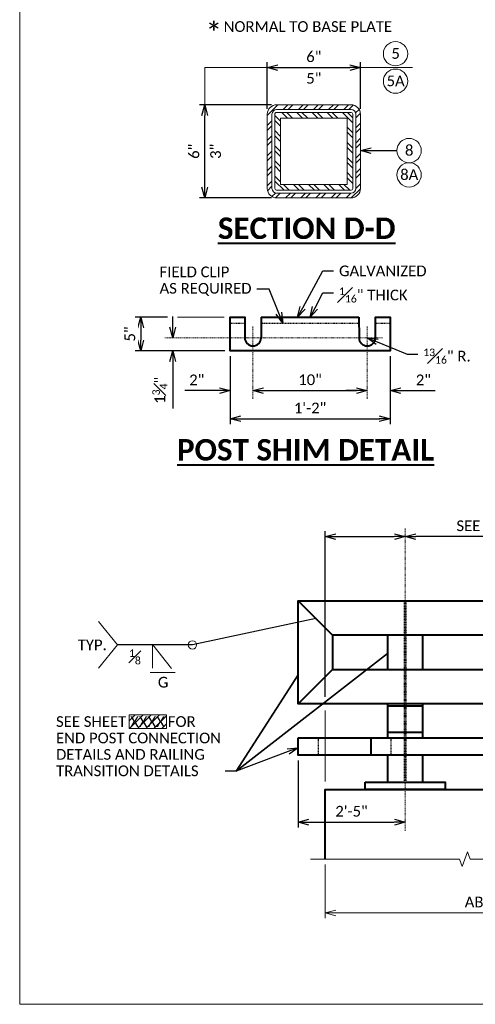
# Model space of a CAD drawing. Extents: x -497 to 705, y 46 to 361.
# Tile 1 of 18: x -65 to 14, y 46 to 218. Entities that reach past the tile are written whole.
import ezdxf
from ezdxf import colors
from ezdxf.entities.mleader import LeaderData, LeaderLine
from ezdxf.enums import TextEntityAlignment as Align
from ezdxf.math import Vec2, Vec3

# ---------------------------------------------------------------- set-up
doc = ezdxf.new("R2010")
doc.units = 0
doc.header["$MEASUREMENT"] = 0
doc.linetypes.add('Wisdot2', pattern=[0.125, 0.0625, -0.0625])
doc.linetypes.add('Wisdot4', pattern=[0.28125, 0.125, -0.0625, 0.03125, -0.0625])
for name, color, linetype, lineweight in [('B_ANNO_BREAK', 7, 'Continuous', 18), ('B_ANNO_DIM', 7, 'Continuous', 18), ('B_ANNO_SYMB', 7, 'Continuous', 18), ('B_ANNO_TEXT', 7, 'Continuous', 18), ('B_ANNO_TEXT_TITLE', 7, 'Continuous', 40), ('B_CNTR', 1, 'Wisdot4', 18), ('B_CONC_PPT', 12, 'Continuous', 40), ('B_DETAIL_HIDDEN', 7, 'Wisdot2', 25), ('B_DETAIL_OBJ', 7, 'Continuous', 40), ('B_STEEL', 92, 'Continuous', 18)]:
    doc.layers.add(name, color=color, linetype=linetype, lineweight=lineweight)
doc.layers.add('B_ANNO_DESIGN_NOTES', color=1, linetype='Continuous', lineweight=18, true_color=0xff0000)
doc.layers.add('B_ANNO_NOPLOT', color=47, linetype='Continuous', lineweight=18, plot=False)
doc.styles.add('Annotative', font='calibri.ttf', dxfattribs={"height": 0.0625})
doc.styles.get("Standard").update_dxf_attribs({"font": 'calibri.ttf'})
doc.styles.add('Title', font='calibrib.ttf', dxfattribs={"height": 0.125})
doc.dimstyles.new('Annotative', dxfattribs={"dimscale": 0, "dimtxt": 0.0625, "dimasz": 0.0625, "dimexe": 0.03125, "dimexo": 0.03125, "dimgap": 0.03125, "dimtad": 1, "dimdec": 3, "dimzin": 3, "dimdsep": 46, "dimlunit": 4, "dimtxsty": 'Standard', "dimblk": 'OPEN30', "dimcen": 0.03125, "dimaunit": 1, "dimadec": 0, "dimazin": 3, "dimtfac": 0.75, "dimtdec": 3, "dimtofl": 0, "dimtmove": 0, "dimatfit": 3, "dimldrblk": 'OPEN30', "dimfxl": 1, "dimtfill": 1, "dimfrac": 1, "dimtolj": 1, "dimtzin": 0, "dimarcsym": 0})

# ---------------------------------------------------------------- blocks, each defined once
blk = doc.blocks.new('_Open30')
at = {"color": 0, "linetype": 'ByBlock', "lineweight": -2}
for p, q in [((-1, 0.268), (0, 0)), ((0, 0), (-1, -0.268)), ((0, 0), (-1, 0))]:
    blk.add_line(p, q, dxfattribs=at)
blk = doc.blocks.new('*D80')
at = {"layer": 'B_ANNO_DIM', "color": 0, "lineweight": -2, "transparency": 16777216}
for p, q in [((-28.65, 159.32), (-28.65, 147.41)), ((-0.65, 159.32), (-0.65, 147.41)), ((-26.77, 148.35), (-2.52, 148.35))]:
    blk.add_line(p, q, dxfattribs=at)
at = {"layer": 'Defpoints', "color": 0, "transparency": 16777216}
for p in [(-28.65, 160.26), (-0.65, 160.26), (-0.65, 148.35)]:
    blk.add_point(p, dxfattribs=at)
at = {"layer": 'B_ANNO_DIM', "color": 0, "lineweight": -2, "transparency": 16777216, "xscale": 1.875, "yscale": 1.875, "zscale": 1.875, "rotation": 180}
blk.add_blockref('_Open30', (-28.65, 148.35), dxfattribs=at)
at = {"layer": 'B_ANNO_DIM', "color": 0, "lineweight": -2, "transparency": 16777216, "xscale": 1.875, "yscale": 1.875, "zscale": 1.875}
blk.add_blockref('_Open30', (-0.65, 148.35), dxfattribs=at)
at = {"layer": 'B_ANNO_DIM', "color": 0, "transparency": 16777216, "insert": (-14.65, 150.23), "char_height": 1.875, "attachment_point": 5, "bg_fill": 3, "box_fill_scale": 1.25, "bg_fill_color": 256, "bg_fill_true_color": 13158600, "bg_fill_transparency": 0}
blk.add_mtext('\\A1;1\'-2"', dxfattribs=at)
blk = doc.blocks.new('*D81')
at = {"layer": 'B_ANNO_DIM', "color": 0, "lineweight": -2, "transparency": 16777216}
blk.add_line((-22.77, 153.28), (-6.52, 153.28), dxfattribs=at)
at = {"layer": 'Defpoints', "color": 0, "transparency": 16777216}
for p in [(-24.65, 153.28), (-4.65, 153.28), (-4.65, 153.28)]:
    blk.add_point(p, dxfattribs=at)
at = {"layer": 'B_ANNO_DIM', "color": 0, "lineweight": -2, "transparency": 16777216, "xscale": 1.875, "yscale": 1.875, "zscale": 1.875, "rotation": 180}
blk.add_blockref('_Open30', (-24.65, 153.28), dxfattribs=at)
at = {"layer": 'B_ANNO_DIM', "color": 0, "lineweight": -2, "transparency": 16777216, "xscale": 1.875, "yscale": 1.875, "zscale": 1.875}
blk.add_blockref('_Open30', (-4.65, 153.28), dxfattribs=at)
at = {"layer": 'B_ANNO_DIM', "color": 0, "transparency": 16777216, "insert": (-14.65, 155.18), "char_height": 1.875, "attachment_point": 5, "bg_fill": 3, "box_fill_scale": 1.25, "bg_fill_color": 256, "bg_fill_true_color": 13158600, "bg_fill_transparency": 0}
blk.add_mtext('\\A1;10"', dxfattribs=at)
blk = doc.blocks.new('*D82')
at = {"layer": 'B_ANNO_DIM', "color": 0, "lineweight": -2, "transparency": 16777216}
for p, q in [((-6.52, 153.28), (-8.4, 153.28)), ((1.23, 153.28), (7.27, 153.28))]:
    blk.add_line(p, q, dxfattribs=at)
at = {"layer": 'Defpoints', "color": 0, "transparency": 16777216}
for p in [(-4.65, 153.28), (-0.65, 153.28), (-0.65, 153.28)]:
    blk.add_point(p, dxfattribs=at)
at = {"layer": 'B_ANNO_DIM', "color": 0, "lineweight": -2, "transparency": 16777216, "xscale": 1.875, "yscale": 1.875, "zscale": 1.875}
blk.add_blockref('_Open30', (-4.65, 153.28), dxfattribs=at)
at = {"layer": 'B_ANNO_DIM', "color": 0, "lineweight": -2, "transparency": 16777216, "xscale": 1.875, "yscale": 1.875, "zscale": 1.875, "rotation": 180}
blk.add_blockref('_Open30', (-0.65, 153.28), dxfattribs=at)
at = {"layer": 'B_ANNO_DIM', "color": 0, "transparency": 16777216, "insert": (5.19, 155.16), "char_height": 1.875, "attachment_point": 5, "bg_fill": 3, "box_fill_scale": 1.25, "bg_fill_color": 256, "bg_fill_true_color": 13158600, "bg_fill_transparency": 0}
blk.add_mtext('\\A1;2"', dxfattribs=at)
blk = doc.blocks.new('*D83')
at = {"layer": 'B_ANNO_DIM', "color": 0, "lineweight": -2, "transparency": 16777216}
for p, q in [((-30.52, 153.28), (-36.56, 153.28)), ((-22.77, 153.28), (-20.9, 153.28))]:
    blk.add_line(p, q, dxfattribs=at)
at = {"layer": 'Defpoints', "color": 0, "transparency": 16777216}
for p in [(-28.65, 153.28), (-28.65, 153.28), (-24.65, 153.28)]:
    blk.add_point(p, dxfattribs=at)
at = {"layer": 'B_ANNO_DIM', "color": 0, "lineweight": -2, "transparency": 16777216, "xscale": 1.875, "yscale": 1.875, "zscale": 1.875}
blk.add_blockref('_Open30', (-28.65, 153.28), dxfattribs=at)
at = {"layer": 'B_ANNO_DIM', "color": 0, "lineweight": -2, "transparency": 16777216, "xscale": 1.875, "yscale": 1.875, "zscale": 1.875, "rotation": 180}
blk.add_blockref('_Open30', (-24.65, 153.28), dxfattribs=at)
at = {"layer": 'B_ANNO_DIM', "color": 0, "transparency": 16777216, "insert": (-34.48, 155.16), "char_height": 1.875, "attachment_point": 5, "bg_fill": 3, "box_fill_scale": 1.25, "bg_fill_color": 256, "bg_fill_true_color": 13158600, "bg_fill_transparency": 0}
blk.add_mtext('\\A1;2"', dxfattribs=at)
blk = doc.blocks.new('*D84')
at = {"layer": 'B_ANNO_DIM', "color": 0, "lineweight": -2, "transparency": 16777216}
for p, q in [((-39.63, 166.13), (-45.24, 166.13)), ((-44.3, 164.26), (-44.3, 162.13)), ((-29.58, 160.26), (-45.24, 160.26))]:
    blk.add_line(p, q, dxfattribs=at)
at = {"layer": 'Defpoints', "color": 0, "transparency": 16777216}
for p in [(-38.69, 166.13), (-44.3, 160.26), (-28.65, 160.26)]:
    blk.add_point(p, dxfattribs=at)
at = {"layer": 'B_ANNO_DIM', "color": 0, "lineweight": -2, "transparency": 16777216, "xscale": 1.875, "yscale": 1.875, "zscale": 1.875}
for p, rotation in [((-44.3, 166.13), 90), ((-44.3, 160.26), 270)]:
    blk.add_blockref('_Open30', p, dxfattribs=dict(at, rotation=rotation))
at = {"layer": 'B_ANNO_DIM', "color": 0, "transparency": 16777216, "insert": (-46.19, 163.2), "char_height": 1.875, "attachment_point": 5, "rotation": 90, "bg_fill": 3, "box_fill_scale": 1.25, "bg_fill_color": 256, "bg_fill_true_color": 13158600, "bg_fill_transparency": 0}
blk.add_mtext('\\A1;5"', dxfattribs=at)
blk = doc.blocks.new('*D165')
at = {"layer": 'B_ANNO_DIM', "color": 0, "lineweight": -2, "transparency": 16777216}
for p, q in [((26.8, 118.64), (26.8, 120.51)), ((27.73, 114.48), (27.74, 114.48)), ((26.8, 112.6), (26.8, 104.38))]:
    blk.add_line(p, q, dxfattribs=at)
at = {"layer": 'Defpoints', "color": 0, "transparency": 16777216}
for p in [(26.8, 116.76), (26.79, 114.48), (26.8, 114.48)]:
    blk.add_point(p, dxfattribs=at)
at = {"layer": 'B_ANNO_DIM', "color": 0, "lineweight": -2, "transparency": 16777216, "xscale": 1.875, "yscale": 1.875, "zscale": 1.875}
for p, rotation in [((26.8, 116.76), 270), ((26.8, 114.48), 90)]:
    blk.add_blockref('_Open30', p, dxfattribs=dict(at, rotation=rotation))
at = {"layer": 'B_ANNO_DIM', "color": 0, "transparency": 16777216, "insert": (24.53, 107.55), "char_height": 1.875, "attachment_point": 5, "rotation": 90, "bg_fill": 3, "box_fill_scale": 1.25, "bg_fill_color": 256, "bg_fill_true_color": 13158600, "bg_fill_transparency": 0}
blk.add_mtext('\\A1;1{\\H0.7x;\\S3#4;}"', dxfattribs=at)
blk = doc.blocks.new('*D85')
at = {"layer": 'B_ANNO_DIM', "color": 0, "lineweight": -2, "transparency": 16777216}
for p, q in [((-22.14, 202.64), (-22.14, 210.81)), ((-5.84, 202.64), (-5.84, 210.81)), ((-20.27, 209.87), (-7.71, 209.87))]:
    blk.add_line(p, q, dxfattribs=at)
at = {"layer": 'Defpoints', "color": 0, "transparency": 16777216}
for p in [(-5.84, 209.87), (-22.14, 201.71), (-5.84, 201.71)]:
    blk.add_point(p, dxfattribs=at)
at = {"layer": 'B_ANNO_DIM', "color": 0, "lineweight": -2, "transparency": 16777216, "xscale": 1.875, "yscale": 1.875, "zscale": 1.875, "rotation": 180}
blk.add_blockref('_Open30', (-22.14, 209.87), dxfattribs=at)
at = {"layer": 'B_ANNO_DIM', "color": 0, "lineweight": -2, "transparency": 16777216, "xscale": 1.875, "yscale": 1.875, "zscale": 1.875}
blk.add_blockref('_Open30', (-5.84, 209.87), dxfattribs=at)
at = {"layer": 'B_ANNO_DIM', "color": 0, "transparency": 16777216, "char_height": 1.875, "attachment_point": 5, "bg_fill": 3, "box_fill_scale": 1.25, "bg_fill_color": 256, "bg_fill_true_color": 13158600, "bg_fill_transparency": 0}
for s, insert in [('\\A1;6"', (-13.99, 211.77)), ('\\A1;5"', (-13.99, 207.98))]:
    blk.add_mtext(s, dxfattribs=dict(at, insert=insert))
blk = doc.blocks.new('*D86')
at = {"layer": 'B_ANNO_DIM', "color": 0, "lineweight": -2, "transparency": 16777216}
for p, q in [((-21.43, 203.35), (-34.02, 203.35)), ((-33.08, 188.92), (-33.08, 201.47)), ((-21.43, 187.05), (-34.02, 187.05))]:
    blk.add_line(p, q, dxfattribs=at)
at = {"layer": 'Defpoints', "color": 0, "transparency": 16777216}
for p in [(-33.08, 203.35), (-20.5, 203.35), (-20.5, 187.05)]:
    blk.add_point(p, dxfattribs=at)
at = {"layer": 'B_ANNO_DIM', "color": 0, "lineweight": -2, "transparency": 16777216, "xscale": 1.875, "yscale": 1.875, "zscale": 1.875}
for p, rotation in [((-33.08, 203.35), 90), ((-33.08, 187.05), 270)]:
    blk.add_blockref('_Open30', p, dxfattribs=dict(at, rotation=rotation))
at = {"layer": 'B_ANNO_DIM', "color": 0, "transparency": 16777216, "char_height": 1.875, "attachment_point": 5, "rotation": 90, "bg_fill": 3, "box_fill_scale": 1.25, "bg_fill_color": 256, "bg_fill_true_color": 13158600, "bg_fill_transparency": 0}
for s, insert in [('\\A1;6"', (-34.98, 195.2)), ('\\A1;3"', (-31.18, 195.2))]:
    blk.add_mtext(s, dxfattribs=dict(at, insert=insert))
blk = doc.blocks.new('_None')
blk = doc.blocks.new('*D139')
at = {"layer": 'B_ANNO_DIM', "color": 0, "lineweight": -2, "transparency": 16777216}
for p, q in [((-16.75, 88.5), (-16.75, 76.75)), ((-14.88, 77.69), (0.1, 77.69))]:
    blk.add_line(p, q, dxfattribs=at)
at = {"layer": 'Defpoints', "color": 0, "transparency": 16777216}
for p in [(-16.75, 89.44), (1.98, 77.69), (1.98, 77.69)]:
    blk.add_point(p, dxfattribs=at)
at = {"layer": 'B_ANNO_DIM', "color": 0, "lineweight": -2, "transparency": 16777216, "xscale": 1.875, "yscale": 1.875, "zscale": 1.875, "rotation": 180}
blk.add_blockref('_Open30', (-16.75, 77.69), dxfattribs=at)
at = {"layer": 'B_ANNO_DIM', "color": 0, "lineweight": -2, "transparency": 16777216, "xscale": 1.875, "yscale": 1.875, "zscale": 1.875}
blk.add_blockref('_Open30', (1.98, 77.69), dxfattribs=at)
at = {"layer": 'B_ANNO_DIM', "color": 0, "transparency": 16777216, "insert": (-7.39, 79.59), "char_height": 1.875, "attachment_point": 5, "bg_fill": 3, "box_fill_scale": 1.25, "bg_fill_color": 256, "bg_fill_true_color": 13158600, "bg_fill_transparency": 0}
blk.add_mtext('\\A1;2\'-5"', dxfattribs=at)
blk = doc.blocks.new('*D140')
at = {"layer": 'B_ANNO_DIM', "color": 0, "lineweight": -2, "transparency": 16777216}
for p, q in [((-12.02, 99.66), (-12.02, 128.64)), ((-10.15, 127.7), (0.1, 127.7))]:
    blk.add_line(p, q, dxfattribs=at)
at = {"layer": 'Defpoints', "color": 0, "transparency": 16777216}
for p in [(1.98, 127.7), (1.98, 127.7), (-12.02, 98.73)]:
    blk.add_point(p, dxfattribs=at)
at = {"layer": 'B_ANNO_DIM', "color": 0, "lineweight": -2, "transparency": 16777216, "xscale": 1.875, "yscale": 1.875, "zscale": 1.875, "rotation": 180}
blk.add_blockref('_Open30', (-12.02, 127.7), dxfattribs=at)
at = {"layer": 'B_ANNO_DIM', "color": 0, "lineweight": -2, "transparency": 16777216, "xscale": 1.875, "yscale": 1.875, "zscale": 1.875}
blk.add_blockref('_Open30', (1.98, 127.7), dxfattribs=at)
blk = doc.blocks.new('*D146')
at = {"layer": 'B_ANNO_DIM', "color": 0, "lineweight": -2, "transparency": 16777216}
blk.add_line((105.89, 81.92), (69.33, 81.92), dxfattribs=at)
at = {"layer": 'Defpoints', "color": 0, "transparency": 16777216}
for p in [(67.46, 81.92), (67.46, 81.92), (107.77, 81.92)]:
    blk.add_point(p, dxfattribs=at)
at = {"layer": 'B_ANNO_DIM', "color": 0, "lineweight": -2, "transparency": 16777216, "xscale": 1.875, "yscale": 1.875, "zscale": 1.875, "rotation": 180}
blk.add_blockref('_Open30', (67.46, 81.92), dxfattribs=at)
at = {"layer": 'B_ANNO_DIM', "color": 0, "lineweight": -2, "transparency": 16777216, "xscale": 1.875, "yscale": 1.875, "zscale": 1.875}
blk.add_blockref('_Open30', (107.77, 81.92), dxfattribs=at)
at = {"layer": 'B_ANNO_DIM', "color": 0, "transparency": 16777216, "insert": (87.61, 83.82), "char_height": 1.875, "width": 22.2216, "attachment_point": 5, "bg_fill": 3, "box_fill_scale": 1.25, "bg_fill_color": 256, "bg_fill_true_color": 13158600, "bg_fill_transparency": 0}
blk.add_mtext('\\A1;SEE POST SPACING', dxfattribs=at)
blk = doc.blocks.new('Nnumber in circle')
at = {"layer": 'B_ANNO_SYMB'}
blk.add_circle((0, 0), 2.13, dxfattribs=at)
at = {"layer": 'B_ANNO_TEXT', "style": 'Annotative'}
blk.add_attdef('#', text='', height=1.88, dxfattribs=at).set_placement((0.02, -0.89, -0.84), align=Align.CENTER)
blk = doc.blocks.new('*U145')
at = {"layer": 'B_ANNO_NOPLOT', "flags": 128}
blk.add_lwpolyline([(0, 356.52), (0, 671.52), (404.91, 671.52), (404.91, 655.09), (472.5, 655.09), (472.5, 407.14), (395.71, 407.14), (395.71, 356.52)], close=True, dxfattribs=at)
at = {"layer": 'B_ANNO_TEXT', "style": 'Annotative'}
for tag, p in [('PAINT#', (394.39, 410.57)), ('PAINTNAME', (404.98, 410.58))]:
    blk.add_attdef(tag, p, '', height=1.88, dxfattribs=at)
blk = doc.blocks.new('*D160')
at = {"layer": 'B_ANNO_DIM', "color": 0, "lineweight": -2, "transparency": 16777216}
for p, q in [((53.46, 24.48), (53.46, 15.08)), ((130.64, 24.48), (130.64, 15.08)), ((55.33, 16.01), (128.77, 16.01))]:
    blk.add_line(p, q, dxfattribs=at)
at = {"layer": 'Defpoints', "color": 0, "transparency": 16777216}
for p in [(53.46, 25.42), (130.64, 25.42), (130.64, 16.01)]:
    blk.add_point(p, dxfattribs=at)
at = {"layer": 'B_ANNO_DIM', "color": 0, "lineweight": -2, "transparency": 16777216, "xscale": 1.875, "yscale": 1.875, "zscale": 1.875, "rotation": 180}
blk.add_blockref('_Open30', (53.46, 16.01), dxfattribs=at)
at = {"layer": 'B_ANNO_DIM', "color": 0, "lineweight": -2, "transparency": 16777216, "xscale": 1.875, "yscale": 1.875, "zscale": 1.875}
blk.add_blockref('_Open30', (130.64, 16.01), dxfattribs=at)
at = {"layer": 'B_ANNO_DIM', "color": 0, "transparency": 16777216, "insert": (92.05, 17.91), "char_height": 1.875, "attachment_point": 5, "bg_fill": 3, "box_fill_scale": 1.25, "bg_fill_color": 256, "bg_fill_true_color": 13158600, "bg_fill_transparency": 0}
blk.add_mtext('\\A1;ABUTMENT WINGWALL', dxfattribs=at)
blk = doc.blocks.new('INS_RAILNY3_BASE')
at = {"layer": 'B_ANNO_DESIGN_NOTES'}
h = blk.add_hatch(dxfattribs=at)
h.set_pattern_fill('ANSI31', color=256, scale=8)
h.set_pattern_definition([(45, (20.4612, 49.0866), (-0.7071, 0.7071), [])])
h.paths.add_polyline_path([(19.1808, 48.31813), (25.69832, 48.31813), (25.69832, 50.70573), (19.1808, 50.70573)])
at = {"layer": 'B_STEEL'}
h = blk.add_hatch(dxfattribs=at)
h.set_pattern_fill('ANSI32', color=256, scale=5)
h.set_pattern_definition([(45, (69.1034, -45.7807), (-1.325825, 1.325825), []), (45, (69.9873, -45.7807), (-1.325825, 1.325825), [])])
h.paths.add_polyline_path([(58.00122, 157.56832), (44.98418, 157.56867), (44.98384, 157.56832, 0.414213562), (43.34062, 155.9251), (43.34062, 142.90776, 0.414282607), (44.98419, 141.26451), (58.00456, 141.2673, 0.414150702), (59.64444, 142.90753), (59.64444, 155.9251, 0.414213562)])
h.paths.add_polyline_path([(44.98362, 142.08612), (58.0044, 142.08269, 0.414213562), (58.82283, 142.90772), (58.82283, 155.9251, 0.414213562), (58.00122, 156.74671), (44.98418, 156.74675), (44.98384, 156.74671, 0.416847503), (44.16226, 155.91772), (44.16226, 142.90034, 0.411507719)], flags=16)
h.paths.add_polyline_path([(58.32282, 142.90772), (58.32282, 155.9251, 0.414213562), (58.00122, 156.24671), (44.98384, 156.24671, 0.414213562), (44.66223, 155.9251), (44.66223, 142.90772, 0.414213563), (44.98384, 142.58612), (58.00122, 142.58612, 0.414213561)], flags=0)
h.paths.add_polyline_path([(57.32322, 155.24711), (57.32322, 143.58572), (45.66183, 143.58572), (45.66183, 155.24711)], flags=0)
h = blk.add_hatch(dxfattribs=at)
h.set_pattern_fill('ANSI32', color=256, scale=5, angle=90)
h.set_pattern_definition([(135, (69.1034, -45.7807), (-1.325825, -1.325825), []), (135, (69.1034, -44.8969), (-1.325825, -1.325825), [])])
h.paths.add_polyline_path([(58.32282, 155.9251, 0.414213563), (58.00122, 156.24671), (44.98384, 156.24671, 0.414213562), (44.66223, 155.9251), (44.66223, 142.90772, 0.414213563), (44.98384, 142.58612), (58.00122, 142.58612, 0.414213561), (58.32282, 142.90772)])
h.paths.add_polyline_path([(57.32322, 155.24711), (57.32322, 143.58572), (45.66183, 143.58572), (45.66183, 155.24711)], flags=16)
at = {"layer": 'B_ANNO_BREAK', "elevation": 5.61497, "flags": 128}
blk.add_lwpolyline([(50.92458, 25.42241), (76.97778, 25.42241), (77.44682, 24.13372), (78.38491, 26.71109), (78.85395, 25.42241), (124.57932, 25.42241), (125.04837, 24.13372), (125.98645, 26.71109), (126.4555, 25.42241), (189.71936, 25.42241), (190.1884, 24.13372), (191.12649, 26.71109), (191.59553, 25.42241), (210.7131, 25.42241)], dxfattribs=at)
at = {"layer": 'B_ANNO_DESIGN_NOTES'}
blk.add_lwpolyline([(19.1808, 48.31813), (25.69832, 48.31813), (25.69832, 50.70573), (19.1808, 50.70573)], close=True, dxfattribs=at)
at = {"layer": 'B_ANNO_DIM'}
for p, q in [((17.09326, 62.96404), (13.82122, 67.0616)), ((17.09326, 62.96404), (13.82122, 58.86648)), ((23.27446, 62.96404), (23.27446, 58.89229)), ((26.56902, 58.84726), (23.29698, 62.94482)), ((22.8467, 58.14182), (27.22943, 58.14182))]:
    blk.add_line(p, q, dxfattribs=at)
at = {"layer": 'B_ANNO_DIM', "flags": 128}
blk.add_lwpolyline([(32.40223, 157.56832), (32.40223, 164.08816), (43.34062, 164.08816)], dxfattribs=at)
at = {"layer": 'B_ANNO_DIM'}
blk.add_circle((30.239, 62.96404), 0.72687, dxfattribs=at)
at = {"layer": 'B_ANNO_NOPLOT', "flags": 128}
blk.add_lwpolyline([(0, 0), (0, 315), (404.90958, 315), (404.90958, 298.56895), (472.5, 298.56895), (472.5, 50.62451), (395.71344, 50.62451), (395.71344, 0)], close=True, dxfattribs=at)
at = {"layer": 'B_CNTR'}
for p, q in [((40.83448, 118.70713), (40.83448, 105.961)), ((60.83448, 118.70713), (60.83448, 105.961)), ((25.399, 116.76281), (63.52546, 116.76281)), ((67.45865, 30.40503), (67.45865, 83.45552))]:
    blk.add_line(p, q, dxfattribs=at)
at = {"layer": 'B_CONC_PPT', "flags": 128}
blk.add_lwpolyline([(53.45865, 25.42241), (53.45865, 37.65702), (129.64244, 37.65702), (129.64244, 25.42241)], dxfattribs=at)
at = {"layer": 'B_DETAIL_HIDDEN', "ltscale": 0.5}
for p, q in [((36.83448, 119.32917), (39.39156, 119.32917)), ((42.27739, 119.32917), (59.39156, 119.32917)), ((62.27739, 119.32917), (64.83448, 119.32917)), ((67.3024, 70.65702), (67.3024, 38.90702)), ((67.6149, 70.65702), (67.6149, 38.90702)), ((52.26626, 46.65702), (52.26626, 43.65702)), ((64.99419, 46.65702), (64.99419, 43.65702))]:
    blk.add_line(p, q, dxfattribs=at)
at = {"layer": 'B_DETAIL_OBJ'}
for p, q in [((42.27739, 120.35242), (42.26741, 116.76281)), ((42.27739, 120.35242), (59.39156, 120.35242)), ((59.39156, 120.35242), (59.40154, 116.76281)), ((54.73073, 64.65702), (48.73073, 70.65702)), ((64.39615, 64.65702), (64.39615, 58.65702)), ((70.52115, 64.65702), (70.52115, 58.65702)), ((54.73073, 58.65702), (48.73073, 52.65702)), ((64.39615, 52.65702), (64.39615, 46.65702)), ((64.39615, 52.28202), (70.52115, 52.28202)), ((70.52115, 52.65702), (70.52115, 46.65702)), ((61.45865, 46.65702), (61.45865, 43.65702)), ((64.39615, 47.65702), (70.52115, 47.65702)), ((64.39615, 43.65702), (64.39615, 38.90702)), ((70.52115, 43.65702), (70.52115, 38.90702))]:
    blk.add_line(p, q, dxfattribs=at)
at = {"layer": 'B_DETAIL_OBJ', "flags": 128}
for points in [[(62.26741, 116.76281), (62.27739, 120.35242), (64.83448, 120.35242), (64.83448, 114.47722), (36.83448, 114.47722), (36.83448, 120.35242), (39.39156, 120.35242), (39.40154, 116.76281)], [(60.45865, 38.90702), (74.45865, 38.90702), (74.45865, 37.65702), (60.45865, 37.65702), (60.45865, 38.90702)]]:
    blk.add_lwpolyline(points, dxfattribs=at)
for points in [[(54.73073, 58.65702), (129.64244, 58.65702), (129.64244, 52.65702), (48.73073, 52.65702), (48.73073, 70.65702), (129.64244, 70.65702), (129.64244, 64.65702), (54.73073, 64.65702)], [(48.73073, 46.65702), (129.64244, 46.65702), (129.64244, 43.65702), (48.73073, 43.65702)]]:
    blk.add_lwpolyline(points, close=True, dxfattribs=at)
at = {"layer": 'B_DETAIL_OBJ'}
for centre in [(40.83448, 116.76281), (60.83448, 116.76281)]:
    blk.add_arc(centre, 1.43293, 180, 0, dxfattribs=at)
at = {"layer": 'B_STEEL', "flags": 128}
for points in [[(58.0044, 141.2673), (44.98384, 141.26451), (44.98384, 141.26451, -0.414213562), (43.34062, 142.90772), (43.34034, 142.89809), (43.34034, 155.91831), (43.34062, 155.9251, -0.414213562), (44.98384, 157.56832), (44.98418, 157.56867), (58.0044, 157.56867), (58.00122, 157.56832, -0.414213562), (59.64444, 155.9251), (59.64444, 155.9251), (59.64444, 142.90772), (59.64444, 142.90772, -0.414213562), (58.0044, 141.2673)], [(58.0044, 142.08269), (44.98384, 142.08612), (44.98384, 142.08612, -0.414213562), (44.16223, 142.90772), (44.16226, 142.89809), (44.16226, 155.91831), (44.16223, 155.9251, -0.414213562), (44.98384, 156.74671), (44.98418, 156.74675), (58.0044, 156.74675), (58.00122, 156.74671, -0.414213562), (58.82283, 155.9251), (58.82283, 155.9251), (58.82283, 142.90772), (58.82283, 142.90772, -0.414213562), (58.0044, 142.08269)], [(44.66223, 155.9251), (44.66223, 142.90772, 0.414213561), (44.98384, 142.58612), (58.0013, 142.58612), (58.0013, 142.58612, 0.413935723), (58.32282, 142.9075), (58.32282, 142.9075), (58.32282, 155.9251, 0.414211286), (58.00122, 156.24671), (44.98384, 156.24671, 0.414215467), (44.66223, 155.9251)]]:
    blk.add_lwpolyline(points, format="xyb", dxfattribs=at)
blk.add_lwpolyline([(45.66183, 155.24711), (45.66183, 143.58572), (57.32322, 143.58572), (57.32322, 155.24711), (45.66183, 155.24711)], dxfattribs=at)
ref = blk.add_blockref('Nnumber in circle', (65.79124, 166.51154))
ref.add_attrib('#', '5', dxfattribs={"layer": 'B_ANNO_DIM', "height": 1.875, "style": 'Annotative'}).set_placement((65.812, 165.62206, -0.84225), align=Align.CENTER)
ref = blk.add_blockref('Nnumber in circle', (65.79124, 161.70954))
ref.add_attrib('#', '5A', dxfattribs={"layer": 'B_ANNO_DIM', "height": 1.875, "style": 'Annotative'}).set_placement((65.812, 160.82006, -0.84225), align=Align.CENTER)
ref = blk.add_blockref('Nnumber in circle', (68.16952, 149.55111))
ref.add_attrib('#', '8', dxfattribs={"layer": 'B_ANNO_DIM', "height": 1.875, "style": 'Annotative'}).set_placement((68.19028, 148.66164, -0.84225), align=Align.CENTER)
ref = blk.add_blockref('Nnumber in circle', (68.16952, 145.29756))
ref.add_attrib('#', '8A', dxfattribs={"layer": 'B_ANNO_DIM', "height": 1.875, "style": 'Annotative'}).set_placement((68.19028, 144.40808, -0.84225), align=Align.CENTER)
at = {"layer": 'B_ANNO_DIM', "style": 'Annotative'}
blk.add_attdef('SHT#2', (19.34454, 48.56442), '', height=1.875, dxfattribs=at)
at = {"layer": 'B_ANNO_TEXT', "attachment_point": 1, "style": 'Annotative'}
for s, insert, char_height, width in [('\\pxql;*', (32.53524, 171.93606), 3.75, 32.4856774), ('\\pxql;NORMAL TO BASE PLATE', (35.70098, 172.21338), 1.875, 32.4856774), ('\\A1;TYP.', (10.14956, 63.90207), 1.875, 17.1540847), ('\\A1;{\\H0.7x;\\S1#8;}', (19.13181, 62.17445), 1.875, 17.1540847), ('\\A1;G', (24.18342, 57.36222), 1.875, 17.1540847)]:
    blk.add_mtext(s, dxfattribs=dict(at, insert=insert, char_height=char_height, width=width))
at = {"layer": 'B_ANNO_TEXT', "style": 'Annotative'}
for tag, p in [('ANGLE', (24.21533, 238.09471)), ('BAR5', (196.45952, 232.93092)), ('BAR1', (81.54814, 208.95516)), ('BAR2', (49.87488, 198.51363)), ('BAR3', (106.91781, 193.75926)), ('BAR4', (251.66592, 186.57306))]:
    blk.add_attdef(tag, p, '', height=1.875, dxfattribs=at)
at = {"layer": 'B_ANNO_TEXT_TITLE', "char_height": 3.75, "width": 55.7222504, "attachment_point": 1, "style": 'Title'}
for s, insert in [('{\\LSECTION D-D}', (34.69238, 137.82242)), ('{\\LPOST SHIM DETAIL}', (27.54201, 99.01038))]:
    blk.add_mtext(s, dxfattribs=dict(at, insert=insert))
at = {"layer": 'B_ANNO_DIM'}
dim = blk.add_linear_dim(base=(67.45865, 81.91942), p1=(53.45865, 52.94477), p2=(67.45865, 81.91942), text=' ', dimstyle='Annotative', dxfattribs=at)
dim.commit()
dim.dimension.update_dxf_attribs({"geometry": '*D140', "text_midpoint": (60.45865, 81.91942), "insert": (65.48102, -45.78075)})
blk.add_leader([(51.81789, 67.56986), (30.239, 62.96404), (17.09326, 62.96404)], dimstyle='Annotative', override={"dimscale": 0, "dimgap": 0.03125, "dimtad": 0}, dxfattribs=at)
ml = blk.add_multileader_mtext('Standard', dxfattribs=at)
ml.set_content('\\A1;2{\\H0.7x;\\S1#2;}" FOR SLABS ON\\PGIRDERS; FOR OTHER\\PSTRUCTURES, PLACE S6  \\PBARS BELOW TOP MAT\\PSLAB REINFORCEMENT', color=256)
ml.set_leader_properties()
ml.set_arrow_properties(name='NONE')
ml.build(insert=Vec2(0, 0))
ml.multileader.update_dxf_attribs({"text_right_attachment_type": 3, "dogleg_length": 0.0625, "arrow_head_size": 1.875, "scale": 30})
ctx = ml.context
ctx.base_point, ctx.scale, ctx.char_height, ctx.arrow_head_size, ctx.landing_gap_size, ctx.plane_origin = Vec3(78.07337, 200.56307), 30, 1.875, 1.875, 0.9375, Vec3(61.18212, 224.3366)
ctx.right_attachment = 3
notes = []
notes.append((ctx, [(0, (1, 1, 0), (76.19837, 200.56307), (1, 0), 1.875, [(0, [(63.10528, 223.68546), (76.19837, 223.68546), (76.19837, 200.56307)], 0, [])])]))
ctx.mtext.insert, ctx.mtext.line_spacing_factor, ctx.mtext.flow_direction = Vec3(79.01087, 201.51428), 0.92, 5
ml = blk.add_multileader_mtext('Standard', dxfattribs=at)
ml.set_content('S6      BARS 6\'-0" LONG\\PPLACE SYM. ABOUT\\PC/L OF POST', color=256)
ml.set_leader_properties()
ml.set_arrow_properties(name='OPEN30')
ml.build(insert=Vec2(0, 0))
ml.multileader.update_dxf_attribs({"text_right_attachment_type": 3, "dogleg_length": 0.0625, "arrow_head_size": 1.875, "scale": 30})
ctx = ml.context
ctx.base_point, ctx.scale, ctx.char_height, ctx.arrow_head_size, ctx.landing_gap_size, ctx.plane_origin = Vec3(45.99735, 199.28799), 30, 1.875, 1.875, 0.9375, Vec3(73.72125, 218.92807)
ctx.right_attachment = 3
notes.append((ctx, [(0, (1, 1, 0), (76.60744, 193.2583), (-1, 0), 1.875, [(3, [(70.91538, 218.92714), (76.60744, 193.2583), (76.60744, 193.2583), (36.37014, 218.97723), (34.13169, 215.77361), (71.61468, 215.77361), (48.44739, 218.95159), (46.20509, 215.77361), (71.61468, 215.77361), (60.64634, 218.95159), (58.36998, 215.77361), (71.61468, 215.77361)], 0, [])])]))
ctx.mtext.insert, ctx.mtext.line_spacing_factor, ctx.mtext.flow_direction = Vec3(46.93485, 200.42813), 0.92, 5
ml = blk.add_multileader_mtext('Standard', dxfattribs=at)
ml.set_content('', color=256)
ml.set_leader_properties()
ml.set_arrow_properties(name='OPEN30')
ml.build(insert=Vec2(0, 0))
ml.multileader.update_dxf_attribs({"text_right_attachment_type": 3, "dogleg_length": 0.0625, "arrow_head_size": 1.875, "scale": 30})
ctx = ml.context
ctx.base_point, ctx.scale, ctx.char_height, ctx.arrow_head_size, ctx.landing_gap_size, ctx.plane_origin = Vec3(66.04274, 149.55111), 30, 1.875, 1.875, 0.9375, Vec3(59.64444, 149.55111)
ctx.right_attachment = 3
notes.append((ctx, [(0, (1, 1, 0), (64.51261, 149.55111), (1, 0), 1.53014, [(0, [(59.64444, 149.55111), (64.51261, 149.55111), (64.51261, 149.55111)], 0, [])])]))
ctx.mtext.insert, ctx.mtext.flow_direction = Vec3(66.98024, 150.48861), 5
ml = blk.add_multileader_mtext('Standard', dxfattribs=at)
ml.set_content('\\A1;GALVANIZED', color=256)
ml.set_leader_properties()
ml.set_arrow_properties(name='OPEN30')
ml.build(insert=Vec2(0, 0))
ml.multileader.update_dxf_attribs({"text_right_attachment_type": 3, "dogleg_length": 0.0625, "arrow_head_size": 1.875, "scale": 30})
ctx = ml.context
ctx.base_point, ctx.scale, ctx.char_height, ctx.arrow_head_size, ctx.landing_gap_size, ctx.plane_origin = Vec3(54.96204, 128.4581), 30, 1.875, 1.875, 0.9375, Vec3(47.61352, 123.81773)
ctx.right_attachment = 3
notes.append((ctx, [(0, (1, 1, 0), (53.08704, 128.4581), (1, 0), 1.875, [(0, [(48.64722, 120.35242), (53.08704, 128.4581), (53.08704, 128.4581)], 0, [])])]))
ctx.mtext.insert, ctx.mtext.flow_direction = Vec3(55.89954, 129.40858), 5
ml = blk.add_multileader_mtext('Standard', dxfattribs=at)
ml.set_content('\\A1;{\\H0.7x;\\S1#16;}" THICK', color=256)
ml.set_leader_properties()
ml.set_arrow_properties(name='OPEN30')
ml.build(insert=Vec2(0, 0))
ml.multileader.update_dxf_attribs({"text_right_attachment_type": 3, "dogleg_length": 0.0625, "arrow_head_size": 1.875, "scale": 30})
ctx = ml.context
ctx.base_point, ctx.scale, ctx.char_height, ctx.arrow_head_size, ctx.landing_gap_size, ctx.plane_origin = Vec3(54.96204, 124.61378), 30, 1.875, 1.875, 0.9375, Vec3(47.61352, 119.9734)
ctx.right_attachment = 3
notes.append((ctx, [(0, (1, 1, 0), (53.08704, 124.61378), (1, 0), 1.875, [(0, [(50.83041, 120.35242), (53.08704, 124.61378), (53.08704, 124.61378)], 0, [])])]))
ctx.mtext.insert, ctx.mtext.flow_direction = Vec3(55.89954, 125.56282), 5
for ctx, leaders in notes:
    for number, flags, end, landing, length, lines in leaders:
        leader = LeaderData()
        leader.index, (leader.has_last_leader_line, leader.has_dogleg_vector, leader.attachment_direction) = number, flags
        leader.last_leader_point, leader.dogleg_vector, leader.dogleg_length = Vec3(end), Vec3(landing), length
        for number, points, colour, breaks in lines:
            line = LeaderLine()
            line.index, line.vertices, line.color, line.breaks = number, Vec3.list(points), colors.encode_raw_color(colour), breaks
            leader.lines.append(line)
        ctx.leaders.append(leader)
for base, p1, p2, text, picture, middle in [((59.64444, 164.08816), (43.34062, 155.9251), (59.64444, 155.9251), '6"\\X5"', '*D85', (51.49253, 164.08816)), ((67.45865, 31.90791), (48.73073, 43.65702), (67.45865, 31.90791), '2\'-5"', '*D139', (58.09469, 33.80598))]:
    dim = blk.add_linear_dim(base=base, p1=p1, p2=p2, text=text, dimstyle='Annotative', dxfattribs=at)
    dim.commit()
    dim.dimension.update_dxf_attribs({"geometry": picture, "text_midpoint": middle, "insert": (65.48102, -45.78075)})
dim = blk.add_linear_dim(base=(64.83448, 102.56672), p1=(36.83448, 114.47722), p2=(64.83448, 114.47722), dimstyle='Annotative', override={"dimlfac": 0.5}, dxfattribs=at)
dim.commit()
dim.dimension.update_dxf_attribs({"geometry": '*D80', "text_midpoint": (50.83448, 104.45109), "insert": (65.48102, -45.78075)})
dim = blk.add_linear_dim(base=(67.45865, 81.91942), p1=(107.76744, 81.91942), p2=(67.45865, 81.91942), angle=180, text='SEE POST SPACING', dimstyle='Annotative', dxfattribs=at)
dim.commit()
dim.dimension.update_dxf_attribs({"geometry": '*D146', "text_midpoint": (87.61305, 83.8175)})
for p, q in [((59.64444, 164.08816), (68.75005, 164.08816)), ((53.45865, 39.02053), (53.45865, 51.46442))]:
    blk.add_line(p, q, dxfattribs=at)
at = {"layer": 'B_ANNO_DIM', "style": 'Annotative'}
blk.add_attdef('SHT#1', (80.44055, 79.10726), '', height=1.875, dxfattribs=at)
at = {"layer": 'B_ANNO_DIM'}
for base, p1, p2, text, picture, middle in [((32.40223, 157.56832), (44.98384, 141.26451), (44.98384, 157.56832), '6"\\X3"', '*D86', (32.40223, 149.41641)), ((21.17747, 114.47722), (26.79123, 120.35242), (36.83448, 114.47722), '5"', '*D84', (19.28877, 117.41482))]:
    dim = blk.add_linear_dim(base=base, p1=p1, p2=p2, angle=90, text=text, dimstyle='Annotative', dxfattribs=at)
    dim.commit()
    dim.dimension.update_dxf_attribs({"geometry": picture, "text_midpoint": middle, "insert": (65.48102, -45.78075)})
dim = blk.add_linear_dim(base=(60.83448, 107.49819), p1=(40.83448, 107.49819), p2=(60.83448, 107.49819), dimstyle='Annotative', override={"dimlfac": 0.5}, dxfattribs=at)
dim.commit()
dim.dimension.update_dxf_attribs({"geometry": '*D81', "text_midpoint": (50.83448, 109.39627), "insert": (65.48102, -45.78075)})
ml = blk.add_multileader_mtext('Standard', dxfattribs=at)
ml.set_content('SEE SHEET           FOR\\PEND POST CONNECTION\\PDETAILS AND RAILING\\PTRANSITION DETAILS', color=256)
ml.set_leader_properties()
ml.set_arrow_properties(name='OPEN30')
ml.build(insert=Vec2(0, 0))
ml.multileader.update_dxf_attribs({"text_right_attachment_type": 3, "dogleg_length": 0.0625, "arrow_head_size": 1.875, "scale": 30})
ctx = ml.context
ctx.base_point, ctx.scale, ctx.char_height, ctx.arrow_head_size, ctx.landing_gap_size, ctx.plane_origin = Vec3(5.42374, 49.51276), 30, 1.875, 1.875, 0.9375, Vec3(48.73073, 51.93719)
ctx.right_attachment = 3
notes = []
notes.append((ctx, [(0, (1, 1, 0), (37.86557, 40.81726), (-1, 0), 1.875, [(2, [(48.73073, 44.95694), (37.86557, 40.81726), (37.86557, 40.81726), (48.73073, 57.7104), (37.86557, 40.81726), (64.39615, 61.45141)], 0, [])])]))
ctx.mtext.insert, ctx.mtext.line_spacing_factor, ctx.mtext.flow_direction = Vec3(6.36124, 50.46396), 0.92, 5
for ctx, leaders in notes:
    for number, flags, end, landing, length, lines in leaders:
        leader = LeaderData()
        leader.index, (leader.has_last_leader_line, leader.has_dogleg_vector, leader.attachment_direction) = number, flags
        leader.last_leader_point, leader.dogleg_vector, leader.dogleg_length = Vec3(end), Vec3(landing), length
        for number, points, colour, breaks in lines:
            line = LeaderLine()
            line.index, line.vertices, line.color, line.breaks = number, Vec3.list(points), colors.encode_raw_color(colour), breaks
            leader.lines.append(line)
        ctx.leaders.append(leader)
dim = blk.add_linear_dim(base=(26.80413, 114.47722), p1=(26.80413, 116.76281), p2=(26.79123, 114.47722), angle=90, text='1{\\H0.7x;\\S3#4;}"', dimstyle='Annotative', dxfattribs=at)
dim.commit()
dim.dimension.update_dxf_attribs({"geometry": '*D165', "text_midpoint": (24.53495, 107.55239)})
dim = blk.add_linear_dim(base=(36.83448, 107.49819), p1=(40.83448, 107.49819), p2=(36.83448, 107.49819), angle=180, dimstyle='Annotative', override={"dimlfac": 0.5}, dxfattribs=at)
dim.commit()
dim.dimension.update_dxf_attribs({"geometry": '*D83', "text_midpoint": (31.00034, 109.38256), "insert": (65.48102, -45.78075)})
dim = blk.add_linear_dim(base=(64.83448, 107.49819), p1=(60.83448, 107.49819), p2=(64.83448, 107.49819), dimstyle='Annotative', override={"dimlfac": 0.5}, dxfattribs=at)
dim.commit()
dim.dimension.update_dxf_attribs({"geometry": '*D82', "text_midpoint": (70.66861, 109.38256), "insert": (65.48102, -45.78075)})
blk.add_line((35.77563, 120.35242), (27.59684, 120.35242), dxfattribs=at)
ml = blk.add_multileader_mtext('Standard', dxfattribs=at)
ml.set_content('FIELD CLIP\\PAS REQUIRED', color=256)
ml.set_leader_properties()
ml.set_arrow_properties(name='OPEN30')
ml.build(insert=Vec2(0, 0))
ml.multileader.update_dxf_attribs({"text_right_attachment_type": 3, "dogleg_length": 0.0625, "arrow_head_size": 1.875, "scale": 30})
ctx = ml.context
ctx.base_point, ctx.scale, ctx.char_height, ctx.arrow_head_size, ctx.landing_gap_size, ctx.plane_origin = Vec3(23.54241, 128.16135), 30, 1.875, 1.875, 0.9375, Vec3(46.08756, 117.83662)
ctx.right_attachment = 3
notes = []
notes.append((ctx, [(0, (1, 1, 0), (43.37847, 125.25433), (-1, 0), 1.875, [(0, [(46.08756, 119.32917), (43.65506, 125.25433), (43.65506, 125.25433)], 0, [])])]))
ctx.mtext.insert, ctx.mtext.line_spacing_factor, ctx.mtext.flow_direction = Vec3(24.47991, 129.23659), 0.92, 5
ml = blk.add_multileader_mtext('Standard', dxfattribs=at)
ml.set_content('\\A1;{\\H0.7x;\\S13#16;}" R.', color=256)
ml.set_leader_properties()
ml.set_arrow_properties(name='OPEN30')
ml.build(insert=Vec2(0, 0))
ml.multileader.update_dxf_attribs({"text_right_attachment_type": 3, "dogleg_length": 0.0625, "arrow_head_size": 1.875, "scale": 30})
ctx = ml.context
ctx.base_point, ctx.scale, ctx.char_height, ctx.arrow_head_size, ctx.landing_gap_size, ctx.plane_origin = Vec3(69.7055, 113.91604), 30, 1.875, 1.875, 0.9375, Vec3(62.35698, 109.27566)
ctx.right_attachment = 3
notes.append((ctx, [(0, (1, 1, 0), (67.8305, 113.91604), (1, 0), 1.875, [(0, [(60.83448, 116.76281), (67.8305, 113.91604), (67.8305, 113.91604)], 0, [])])]))
ctx.mtext.insert, ctx.mtext.flow_direction = Vec3(70.643, 114.86003), 5
for ctx, leaders in notes:
    for number, flags, end, landing, length, lines in leaders:
        leader = LeaderData()
        leader.index, (leader.has_last_leader_line, leader.has_dogleg_vector, leader.attachment_direction) = number, flags
        leader.last_leader_point, leader.dogleg_vector, leader.dogleg_length = Vec3(end), Vec3(landing), length
        for number, points, colour, breaks in lines:
            line = LeaderLine()
            line.index, line.vertices, line.color, line.breaks = number, Vec3.list(points), colors.encode_raw_color(colour), breaks
            leader.lines.append(line)
        ctx.leaders.append(leader)
blk = doc.blocks.new('*U156')
at = {"layer": 'B_ANNO_NOPLOT', "flags": 128}
blk.add_lwpolyline([(0, 0), (0, 315), (404.9096, 315), (404.9096, 298.569), (472.5, 298.569), (472.5, 50.6245), (395.7134, 50.6245), (395.7134, 0)], close=True, dxfattribs=at)
at = {"layer": 'B_ANNO_TEXT', "style": 'Annotative'}
blk.add_attdef('SHT#3', (165.4662, 79.1104), '', height=1.875, dxfattribs=at)
at = {"layer": 'B_ANNO_DIM'}
dim = blk.add_linear_dim(base=(130.6424, 16.0145), p1=(53.4587, 25.4224), p2=(130.6424, 25.4224), text='ABUTMENT WINGWALL', dimstyle='Annotative', dxfattribs=at)
dim.commit()
dim.dimension.update_dxf_attribs({"geometry": '*D160', "text_midpoint": (92.0505, 17.9118)})

msp = doc.modelspace()

# ---------------------------------------------------------------- block references
ref = msp.add_blockref('INS_RAILNY3_BASE', (-65.48, 45.78))
ref.add_attrib('SHT#2', 'XXXX', (-46.14, 94.35), dxfattribs={"layer": 'B_ANNO_DIM', "height": 1.875, "style": 'Annotative'})

# ---------------------------------------------------------------- next in the draw order: block references
msp.add_blockref('*U145', (-65.48, -310.74))

# ---------------------------------------------------------------- next in the draw order: block references
at = {"layer": 'B_ANNO_DIM'}
msp.add_blockref('*U156', (-65.48, 45.78), dxfattribs=at)

doc.saveas('drawing.dxf')
